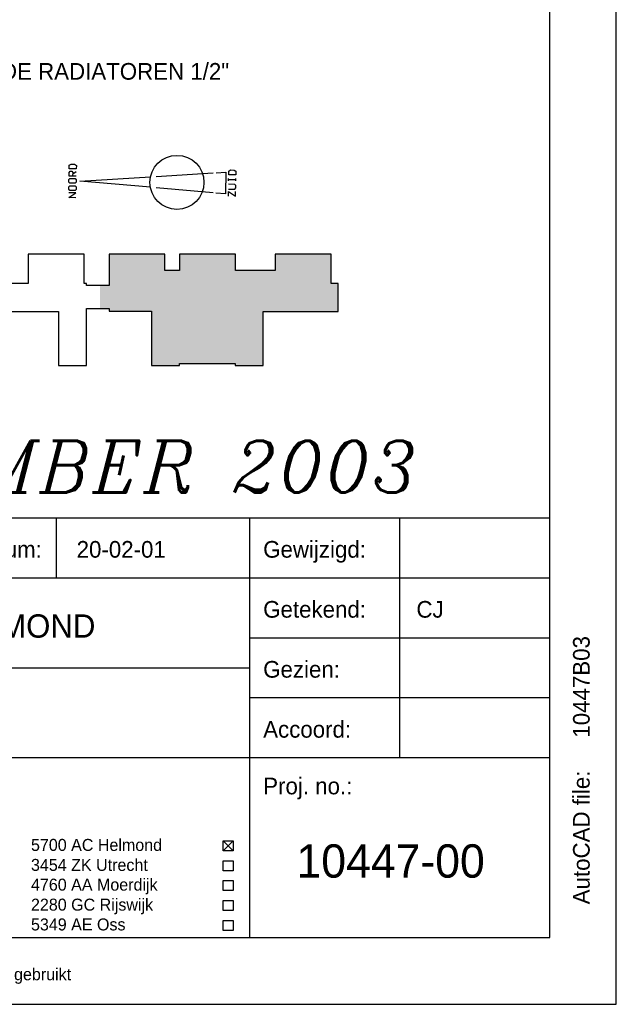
# Model space of a CAD drawing. Extents: x -41378 to 114803, y -24080 to 82188.
# Tile 104 of 137: x 105848 to 114803, y -1912 to 12858. Entities that reach past the tile are written whole.
import ezdxf

# ---------------------------------------------------------------- set-up
doc = ezdxf.new("R2010")
doc.units = 0
doc.header["$LTSCALE"] = 50
doc.layers.get('0').update_dxf_attribs({"linetype": 'CONTINUOUS'})
for name, color, linetype in [('00KAD025', 2, 'CONTINUOUS'), ('00KAD070', 5, 'CONTINUOUS'), ('AL$1----_ALGEMEEN', 7, 'CONTINUOUS'), ('AL$2----_RENVOOI', 7, 'CONTINUOUS'), ('AL$5----_NOORDPIJL', 7, 'CONTINUOUS'), ('BL$4----', 7, 'CONTINUOUS'), ('WL561---', 4, 'CONTINUOUS'), ('WM521---', 1, 'CONTINUOUS')]:
    doc.layers.add(name, color=color, linetype=linetype)
doc.layers.get('0').freeze()
doc.styles.add('BURO-018', font='BUROFONT.shx', dxfattribs={"height": 90})
doc.styles.add('BURO-025', font='BUROFONT.shx', dxfattribs={"height": 250})
doc.styles.add('BURO-035', font='BUROFONT.shx', dxfattribs={"height": 350})
doc.styles.add('BURO-050', font='BUROFONT.shx', dxfattribs={"height": 500})
doc.styles.add('ITALICC', font='italicc', dxfattribs={"width": 10, "height": 10})

# ---------------------------------------------------------------- blocks, each defined once
blk = doc.blocks.new('KUIJPERSKLEUR')
at = {"color": 1}
for p, q in [((-185, 73), (-10, 73)), ((-84, 64), (-84, 73)), ((-55, 10), (-55, 73)), ((-32.5, 37), (-32.5, 73)), ((-185, 64), (-10, 64)), ((-55, 55), (-10, 55)), ((-185, 50.5), (-55, 50.5)), ((-55, 46), (-10, 46)), ((-185, 37), (-10, 37)), ((-59, 24.51), (-57.5, 23.01)), ((-59, 23.01), (-57.5, 24.51)), ((-59, 24.51), (-57.5, 24.51)), ((-59, 23.01), (-59, 24.51)), ((-57.5, 24.51), (-57.5, 23.01)), ((-57.5, 23.01), (-59, 23.01)), ((-59, 20.01), (-59, 21.51)), ((-59, 21.51), (-57.5, 21.51)), ((-57.5, 21.51), (-57.5, 20.01)), ((-57.5, 20.01), (-59, 20.01)), ((-59, 17.05), (-59, 18.55)), ((-59, 18.55), (-57.5, 18.55)), ((-57.5, 18.55), (-57.5, 17.05)), ((-57.5, 17.05), (-59, 17.05)), ((-59, 14.05), (-59, 15.55)), ((-59, 15.55), (-57.5, 15.55)), ((-57.5, 15.55), (-57.5, 14.05)), ((-57.5, 14.05), (-59, 14.05)), ((-59, 12.58), (-57.5, 12.58)), ((-59, 11.08), (-59, 12.58)), ((-57.5, 12.58), (-57.5, 11.08)), ((-57.5, 11.08), (-59, 11.08))]:
    blk.add_line(p, q, dxfattribs=at)
for s, height, style, p in [('Datum:', 2.5, 'BURO-025', (-97, 67)), ('Gewijzigd:', 2.5, 'BURO-025', (-53, 67)), ('Getekend:', 2.5, 'BURO-025', (-53, 58)), ('Gezien:', 2.5, 'BURO-025', (-53, 49)), ('Accoord:', 2.5, 'BURO-025', (-53, 40)), ('Proj. no.:', 2.5, 'BURO-025', (-53, 31.5)), ('5700 AC Helmond', 1.8, 'BURO-018', (-87.85, 23.01)), ('3454 ZK Utrecht', 1.8, 'BURO-018', (-87.85, 20.01)), ('4760 AA Moerdijk', 1.8, 'BURO-018', (-87.85, 17.05)), ('2280 GC Rijswijk', 1.8, 'BURO-018', (-87.85, 14.05)), ('5349 AE Oss', 1.8, 'BURO-018', (-87.85, 11.08)), ('gekopieerd of aan derden ter inzage worden gegeven, noch voor of door derden worden gebruikt', 1.8, 'BURO-018', (-185, 3.61))]:
    blk.add_text(s, height=height, dxfattribs=dict(at, style=style)).set_placement(p)
at = {"color": 1, "style": 'BURO-025'}
blk.add_text('AutoCAD file:', height=2.5, rotation=90, dxfattribs=at).set_placement((-4, 15))
at = {"color": 150, "style": 'BURO-025'}
for tag, p in [('TKSCHAAL', (-167, 67)), ('TKBLADNR', (-124, 67)), ('TKDATCREAT', (-81, 67)), ('TKDATA', (-30, 67)), ('TKINIT', (-30, 58)), ('PRPRLEID', (-30, 49)), ('PRGRLEID', (-30, 40))]:
    blk.add_attdef(tag, p, '', height=2.5, dxfattribs=at)
at = {"color": 3, "style": 'BURO-035'}
for tag, p in [('PROMSCHR', (-177, 55)), ('TK1OMSCHR', (-177, 42))]:
    blk.add_attdef(tag, p, '', height=3.5, dxfattribs=at)
at = {"color": 1, "style": 'BURO-025'}
blk.add_attdef('TKFILE', (-4, 40), '', height=2.5, rotation=90, dxfattribs=at)
blk.add_attdef('PRNAAM', (-30, 31.5), '', height=2.5, dxfattribs=at)
at = {"color": 4, "style": 'BURO-050'}
blk.add_attdef('TKTEKNR', (-48, 19), '', height=5, dxfattribs=at)

msp = doc.modelspace()

# ---------------------------------------------------------------- hatches: boundary and pattern name
at = {"layer": 'BL$4----'}
msp.add_hatch(color=8, dxfattribs=at).paths.add_polyline_path([(108245.8, 9097.5), (108029, 9097.5), (108029, 9342.4), (107189.5, 9342.4), (107189.5, 8870.2), (107052, 8870.2), (107052, 8524.7), (107189.5, 8524.7), (107189.5, 8484.1), (107826, 8484.1), (107826, 7671.1), (108246.5, 7671.1), (108246.5, 7701.5), (109084.5, 7701.5), (109084.5, 7671.1), (109505, 7671.1), (109505, 8480.1), (110629, 8480.1), (110629, 8900.6), (110523.6, 8900.6), (110523.6, 9342.4), (109684.1, 9342.4), (109684.1, 9097.5), (109085.3, 9097.5), (109085.3, 9342.4), (108245.8, 9342.4)])

# ---------------------------------------------------------------- linework, layer by layer
at = {"layer": '00KAD025', "linetype": 'CONTINUOUS'}
for p, q in [((114803.4, -1912.4), (114803.4, 82187.6)), ((-41378.4, -1912.4), (114803.4, -1912.4))]:
    msp.add_line(p, q, dxfattribs=at)
at = {"layer": '00KAD070', "linetype": 'CONTINUOUS'}
for p, q in [((113803.4, -912.4), (113803.4, 81187.6)), ((-40378.4, -912.4), (113803.4, -912.4))]:
    msp.add_line(p, q, dxfattribs=at)
at = {"layer": 'AL$1----_ALGEMEEN', "color": 8}
msp.add_circle((108209.1, 10417.8), 405.1, dxfattribs=at)
at = {"layer": 'AL$2----_RENVOOI', "color": 8}
for p, q in [((106815.4, 9342.4), (105975.9, 9342.4)), ((105975.9, 9342.4), (105975.9, 8900.6)), ((106815.4, 8900.6), (106815.4, 9342.4)), ((108029, 9342.4), (107189.5, 9342.4)), ((107189.5, 9342.4), (107189.5, 8870.2)), ((108029, 9097.5), (108029, 9342.4)), ((109085.3, 9342.4), (108245.8, 9342.4)), ((108245.8, 9342.4), (108245.8, 9097.5)), ((109085.3, 9097.5), (109085.3, 9342.4)), ((110523.6, 9342.4), (109684.1, 9342.4)), ((109684.1, 9342.4), (109684.1, 9097.5)), ((110523.6, 8900.6), (110523.6, 9342.4)), ((108245.8, 9097.5), (108029, 9097.5)), ((109684.1, 9097.5), (109085.3, 9097.5)), ((105975.9, 8900.6), (105601.8, 8900.6)), ((106853.1, 8900.6), (106815.4, 8900.6)), ((106853.1, 8870.2), (106853.1, 8900.6)), ((107189.5, 8870.2), (106853.1, 8870.2)), ((110629, 8900.6), (110523.6, 8900.6)), ((110629, 8480.1), (110629, 8900.6)), ((105594.6, 8480.1), (106432.6, 8480.1)), ((106432.6, 8480.1), (106432.6, 7671.1)), ((106853.1, 7671.1), (106853.1, 8524.7)), ((106853.1, 8524.7), (107189.5, 8524.7)), ((107189.5, 8524.7), (107189.5, 8484.1)), ((107189.5, 8484.1), (107826, 8484.1)), ((107826, 8484.1), (107826, 7671.1)), ((109505, 7671.1), (109505, 8480.1)), ((109505, 8480.1), (110629, 8480.1)), ((108246.5, 7671.1), (108246.5, 7701.5)), ((108246.5, 7701.5), (109084.5, 7701.5)), ((109084.5, 7701.5), (109084.5, 7671.1)), ((106432.6, 7671.1), (106853.1, 7671.1)), ((107826, 7671.1), (108246.5, 7671.1)), ((109084.5, 7671.1), (109505, 7671.1))]:
    msp.add_line(p, q, dxfattribs=at)
at = {"layer": 'AL$5----_NOORDPIJL', "color": 8}
for points in [[(106698.7, 10618.9), (106590.8, 10620.4), (106591.6, 10674.3), (106618.8, 10691.4), (106672.8, 10690.6), (106699.4, 10672.8), (106698.7, 10618.9)], [(106697.2, 10510.9), (106589.3, 10512.4), (106590.1, 10566.4), (106603.8, 10583.7), (106630.8, 10583.3), (106644, 10565.6), (106643.3, 10511.7)], [(106643.8, 10546.8), (106698.1, 10581)], [(107810.6, 10344.5), (106750.9, 10438), (107812.8, 10502)], [(107898.2, 10507.3), (108754.3, 10559)], [(108798.1, 10562.7), (108940.5, 10569.6), (108936, 10245.7), (108793.8, 10256.5)], [(109093.1, 10531.1), (108985.6, 10532.6), (108986.3, 10586.4), (109013.4, 10603.5), (109067.2, 10602.7), (109093.8, 10584.9), (109093.1, 10531.1)], [(106680.8, 10295.4), (106599.8, 10296.5), (106586.6, 10314.2), (106587.1, 10350.5), (106600.8, 10368), (106681.8, 10366.9), (106694.9, 10349), (106694.4, 10312.7), (106680.8, 10295.4)], [(106682.3, 10403.2), (106601.3, 10404.4), (106588, 10422), (106588.6, 10458.5), (106602.3, 10475.8), (106683.3, 10474.7), (106696.4, 10457), (106695.9, 10420.5), (106682.3, 10403.2)], [(108984, 10317.6), (109076.6, 10316.3), (109090.3, 10333.6), (109090.8, 10369.9), (109077.6, 10387.6), (108983.6, 10388.9)], [(108984.3, 10441.3), (108984.8, 10477.5)], [(108984.6, 10460.9), (109092.1, 10459.4)], [(109091.8, 10439.8), (109092.3, 10476)], [(106692.7, 10187.2), (106584.8, 10188.7), (106693.7, 10258.7), (106585.8, 10260.2)], [(108750.2, 10261.5), (107895.9, 10336.7)], [(108981.1, 10210.2), (108982.1, 10281.4), (109088.6, 10208.7), (109089.6, 10279.9)]]:
    msp.add_lwpolyline(points, dxfattribs=at)

# ---------------------------------------------------------------- block references
at = {"layer": 'BL$4----'}
ref = msp.add_blockref('KUIJPERSKLEUR', (114803.4, -1912.4), dxfattribs=dict(at, xscale=100, yscale=100, zscale=100))
ref.add_attrib('TKINIT', 'CJ', (111803.4, 3887.6), dxfattribs={"layer": '0', "color": 150, "height": 250, "style": 'BURO-025'})
ref.add_attrib('TKDATCREAT', '20-02-01', (106703.4, 4787.6), dxfattribs={"layer": '0', "color": 150, "height": 250, "style": 'BURO-025'})
ref.add_attrib('TKFILE', '10447B03', (114403.4, 2087.6), dxfattribs={"layer": '0', "color": 1, "height": 250, "rotation": 90, "style": 'BURO-025'})
ref.add_attrib('TKTEKNR', '10447-00', (110003.4, -12.4), dxfattribs={"layer": '0', "color": 4, "height": 500, "style": 'BURO-050'})
ref.add_attrib('PROMSCHR', 'OPLEIDINGSCENTRUM KM-LAAN HELMOND', (97103.4, 3587.6), dxfattribs={"layer": '0', "color": 3, "height": 350, "style": 'BURO-035'})

# ---------------------------------------------------------------- texts
at = {"layer": 'WL561---', "color": 5, "linetype": 'CONTINUOUS', "style": 'ITALICC'}
msp.add_text('REVISIE SEPTEMBER 2003', height=776.16, dxfattribs=at).set_placement((96331.7, 5766.7))
at = {"layer": 'WM521---', "color": 2, "style": 'BURO-025'}
msp.add_text('AANSLUITLEIDINGEN VAN DE RADIATOREN 1/2"', height=250, dxfattribs=at).set_placement((101257.5, 11957.9))

doc.saveas('drawing.dxf')
